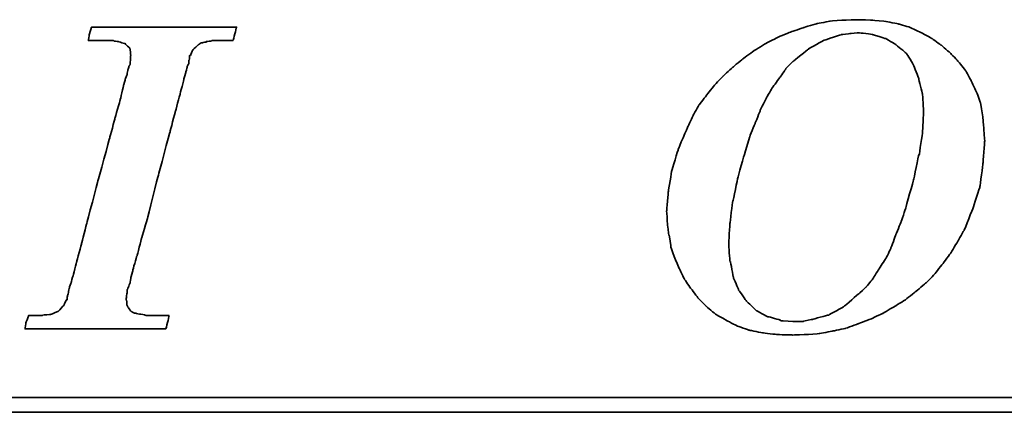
# Model space of a CAD drawing. Header units: millimetres. Extents: x 730 to 1015, y 385 to 481.
# Tile 23 of 47: x 939.669 to 942.03, y 410.6 to 411.541. Entities that reach past the tile are written whole.
import ezdxf

# ---------------------------------------------------------------- set-up
doc = ezdxf.new("R2010")
doc.units = ezdxf.units.MM
doc.header["$LTSCALE"] = 0.15
doc.layers.add('DIM', color=4, linetype='CONTINUOUS')
doc.layers.add('layer 1', color=7, linetype='CONTINUOUS')

# ---------------------------------------------------------------- blocks, each defined once
blk = doc.blocks.new('TBI MOTION logo(完整正式版)')
at = {"layer": 'layer 1', "color": 22, "lineweight": 35}
for points, knots in [([(-11.34375, -6.98375), (-11.34375, -6.98375), (-10.91375, -7.43875), (-10.91375, -7.43875), (-10.91375, -7.43875), (-10.91375, -7.43875), (-10.38625, -7.87125), (-10.38625, -7.87125), (-10.38625, -7.87125), (-10.38625, -7.87125), (-9.81125, -8.20375), (-9.81125, -8.20375), (-9.81125, -8.20375), (-9.81125, -8.20375), (-9.21125, -8.51875), (-9.21125, -8.51875), (-9.21125, -8.51875), (-9.21125, -8.51875), (-8.51625, -8.75875), (-8.51625, -8.75875), (-8.51625, -8.75875), (-8.51625, -8.75875), (-7.77125, -8.90375), (-7.77125, -8.90375), (-7.77125, -8.90375), (-7.77125, -8.90375), (-6.97875, -8.99875), (-6.97875, -8.99875), (-6.97875, -8.99875), (-6.97875, -8.99875), (-6.14125, -9.02375), (-6.14125, -9.02375), (-6.14125, -9.02375), (-6.14125, -9.02375), (-5.37125, -8.99875), (-5.37125, -8.99875), (-5.37125, -8.99875), (-5.37125, -8.99875), (-4.65375, -8.94875), (-4.65375, -8.94875), (-4.65375, -8.94875), (-4.65375, -8.94875), (-3.93375, -8.80625), (-3.93375, -8.80625), (-3.93375, -8.80625), (-3.93375, -8.80625), (-3.21375, -8.66375), (-3.21375, -8.66375), (-3.21375, -8.66375), (-3.21375, -8.66375), (-2.49375, -8.39875), (-2.49375, -8.39875), (-2.49375, -8.39875), (-2.49375, -8.39875), (-1.79875, -8.13375), (-1.79875, -8.13375), (-1.79875, -8.13375), (-1.79875, -8.13375), (-1.17375, -7.84375), (-1.17375, -7.84375), (-1.17375, -7.84375), (-1.17375, -7.84375), (-0.52375, -7.46375), (-0.52375, -7.46375), (-0.52375, -7.46375), (-0.52375, -7.46375), (0.10124, -7.07875), (0.10124, -7.07875), (0.10124, -7.07875), (0.10124, -7.07875), (0.67625, -6.62375), (0.67625, -6.62375), (0.67625, -6.62375), (0.67625, -6.62375), (1.24874, -6.14375), (1.24874, -6.14375), (1.24874, -6.14375), (1.24874, -6.14375), (1.72874, -5.64125), (1.72874, -5.64125), (1.72874, -5.64125), (1.72874, -5.64125), (2.18624, -5.06375), (2.18624, -5.06375), (2.18624, -5.06375), (2.18624, -5.06375), (2.61625, -4.48874), (2.61625, -4.48874), (2.61625, -4.48874), (2.61625, -4.48874), (3.00125, -3.83874), (3.00125, -3.83874), (3.00125, -3.83874), (3.00125, -3.83874), (3.36124, -3.21374), (3.36124, -3.21374), (3.36124, -3.21374), (3.36124, -3.21374), (3.84374, -1.99125), (3.84374, -1.99125), (3.84374, -1.99125), (3.84374, -1.99125), (4.22625, -0.81875), (4.22625, -0.81875), (4.22625, -0.81875), (4.22625, -0.81875), (4.39125, 0.45624), (4.39125, 0.45624), (4.39125, 0.45624), (4.39125, 0.45624), (4.48874, 1.70124), (4.48874, 1.70124), (4.48874, 1.70124), (4.48874, 1.70124), (4.43874, 2.44625), (4.43874, 2.44625), (4.43874, 2.44625), (4.43874, 2.44625), (4.36874, 3.14125), (4.36874, 3.14125), (4.36874, 3.14125), (4.36874, 3.14125), (4.25125, 3.81125), (4.25125, 3.81125), (4.25125, 3.81125), (4.25125, 3.81125), (4.03124, 4.41125), (4.03124, 4.41125), (4.03124, 4.41125), (4.03124, 4.41125), (3.74374, 5.01125), (3.74374, 5.01125), (3.74374, 5.01125), (3.74374, 5.01125), (3.43124, 5.58875), (3.43124, 5.58875), (3.43124, 5.58875), (3.43124, 5.58875), (3.02625, 6.09125), (3.02625, 6.09125), (3.02625, 6.09125), (3.02625, 6.09125), (2.59374, 6.54875), (2.59374, 6.54875), (2.59374, 6.54875), (2.59374, 6.54875), (2.09124, 6.98125), (2.09124, 6.98125), (2.09124, 6.98125), (2.09124, 6.98125), (1.56124, 7.36625), (1.56124, 7.36625), (1.56124, 7.36625), (1.56124, 7.36625), (0.98624, 7.67625), (0.98624, 7.67625), (0.98624, 7.67625), (0.98624, 7.67625), (0.38624, 7.96375), (0.38624, 7.96375), (0.38624, 7.96375), (0.38624, 7.96375), (-0.25875, 8.15625), (-0.25875, 8.15625), (-0.25875, 8.15625), (-0.25875, 8.15625), (-0.98125, 8.30125), (-0.98125, 8.30125), (-0.98125, 8.30125), (-0.98125, 8.30125), (-1.70124, 8.37125), (-1.70124, 8.37125), (-1.70124, 8.37125), (-1.70124, 8.37125), (-2.49375, 8.39624), (-2.49375, 8.39624), (-2.49375, 8.39624), (-2.49375, 8.39624), (-3.28625, 8.37125), (-3.28625, 8.37125), (-3.28625, 8.37125), (-3.28625, 8.37125), (-4.05125, 8.32125), (-4.05125, 8.32125), (-4.05125, 8.32125), (-4.05125, 8.32125), (-4.77375, 8.18125), (-4.77375, 8.18125), (-4.77375, 8.18125), (-4.77375, 8.18125), (-5.51625, 7.96375), (-5.51625, 7.96375), (-5.51625, 7.96375), (-5.51625, 7.96375), (-6.21125, 7.72625), (-6.21125, 7.72625), (-6.21125, 7.72625), (-6.21125, 7.72625), (-6.92875, 7.43625), (-6.92875, 7.43625), (-6.92875, 7.43625), (-6.92875, 7.43625), (-7.57875, 7.10125), (-7.57875, 7.10125), (-7.57875, 7.10125), (-7.57875, 7.10125), (-8.24875, 6.69125), (-8.24875, 6.69125), (-8.24875, 6.69125), (-8.24875, 6.69125), (-8.84875, 6.26125), (-8.84875, 6.26125), (-8.84875, 6.26125), (-8.84875, 6.26125), (-9.42625, 5.78125), (-9.42625, 5.78125), (-9.42625, 5.78125), (-9.42625, 5.78125), (-9.95375, 5.30125), (-9.95375, 5.30125), (-9.95375, 5.30125), (-9.95375, 5.30125), (-10.43375, 4.79624), (-10.43375, 4.79624), (-10.43375, 4.79624), (-10.43375, 4.79624), (-10.88875, 4.22125), (-10.88875, 4.22125), (-10.88875, 4.22125), (-10.88875, 4.22125), (-11.29875, 3.69375), (-11.29875, 3.69375), (-11.29875, 3.69375), (-11.29875, 3.69375), (-11.63375, 3.09125), (-11.63375, 3.09125), (-11.63375, 3.09125), (-11.63375, 3.09125), (-11.91875, 2.49625), (-11.91875, 2.49625), (-11.91875, 2.49625), (-11.91875, 2.49625), (-12.44875, 1.24625), (-12.44875, 1.24625), (-12.44875, 1.24625), (-12.44875, 1.24625), (-12.80875, 0.06874), (-12.80875, 0.06874), (-12.80875, 0.06874), (-12.80875, 0.06874), (-12.99875, -1.07875), (-12.99875, -1.07875), (-12.99875, -1.07875), (-12.99875, -1.07875), (-13.09375, -2.18375), (-13.09375, -2.18375), (-13.09375, -2.18375), (-13.09375, -2.18375), (-13.04875, -2.85375), (-13.04875, -2.85375), (-13.04875, -2.85375), (-13.04875, -2.85375), (-12.97375, -3.50375), (-12.97375, -3.50375), (-12.97375, -3.50375), (-12.97375, -3.50375), (-12.95375, -3.50375), (-12.95375, -3.50375), (-12.95375, -3.50375), (-12.95375, -3.50375), (-12.85375, -4.17375), (-12.85375, -4.17375), (-12.85375, -4.17375), (-12.85375, -4.17375), (-12.63875, -4.77624), (-12.63875, -4.77624), (-12.63875, -4.77624), (-12.63875, -4.77624), (-12.39875, -5.35125), (-12.39875, -5.35125), (-12.39875, -5.35125), (-12.39875, -5.35125), (-12.11375, -5.92875), (-12.11375, -5.92875), (-12.11375, -5.92875), (-12.11375, -5.92875), (-11.75375, -6.45375), (-11.75375, -6.45375), (-11.75375, -6.45375), (-11.75375, -6.45375), (-11.34375, -6.98375), (-11.34375, -6.98375)], [0, 0, 0, 0, 0.01369863, 0.01369863, 0.01369863, 0.01369864, 0.02739726, 0.02739726, 0.02739726, 0.02739727, 0.04109589, 0.04109589, 0.04109589, 0.0410959, 0.05479452, 0.05479452, 0.05479452, 0.05479453, 0.06849315, 0.06849315, 0.06849315, 0.06849316, 0.08219178, 0.08219178, 0.08219178, 0.08219179, 0.09589041, 0.09589041, 0.09589041, 0.09589042, 0.10958904, 0.10958904, 0.10958904, 0.10958905, 0.12328767, 0.12328767, 0.12328767, 0.12328768, 0.1369863, 0.1369863, 0.1369863, 0.13698631, 0.15068493, 0.15068493, 0.15068493, 0.15068494, 0.16438356, 0.16438356, 0.16438356, 0.16438357, 0.17808219, 0.17808219, 0.17808219, 0.1780822, 0.19178082, 0.19178082, 0.19178082, 0.19178083, 0.20547945, 0.20547945, 0.20547945, 0.20547946, 0.21917808, 0.21917808, 0.21917808, 0.21917809, 0.23287671, 0.23287671, 0.23287671, 0.23287672, 0.24657534, 0.24657534, 0.24657534, 0.24657535, 0.26027397, 0.26027397, 0.26027397, 0.26027398, 0.2739726, 0.2739726, 0.2739726, 0.27397261, 0.28767123, 0.28767123, 0.28767123, 0.28767124, 0.30136986, 0.30136986, 0.30136986, 0.30136987, 0.31506849, 0.31506849, 0.31506849, 0.3150685, 0.32876712, 0.32876712, 0.32876712, 0.32876713, 0.34246575, 0.34246575, 0.34246575, 0.34246576, 0.35616438, 0.35616438, 0.35616438, 0.35616439, 0.36986301, 0.36986301, 0.36986301, 0.36986302, 0.38356164, 0.38356164, 0.38356164, 0.38356165, 0.39726027, 0.39726027, 0.39726027, 0.39726028, 0.4109589, 0.4109589, 0.4109589, 0.41095891, 0.42465753, 0.42465753, 0.42465753, 0.42465754, 0.43835616, 0.43835616, 0.43835616, 0.43835617, 0.45205479, 0.45205479, 0.45205479, 0.4520548, 0.46575342, 0.46575342, 0.46575342, 0.46575343, 0.47945205, 0.47945205, 0.47945205, 0.47945206, 0.49315068, 0.49315068, 0.49315068, 0.49315069, 0.50684932, 0.50684932, 0.50684932, 0.50684933, 0.52054795, 0.52054795, 0.52054795, 0.52054796, 0.53424658, 0.53424658, 0.53424658, 0.53424659, 0.54794521, 0.54794521, 0.54794521, 0.54794522, 0.56164384, 0.56164384, 0.56164384, 0.56164385, 0.57534247, 0.57534247, 0.57534247, 0.57534248, 0.5890411, 0.5890411, 0.5890411, 0.58904111, 0.60273973, 0.60273973, 0.60273973, 0.60273974, 0.61643836, 0.61643836, 0.61643836, 0.61643837, 0.63013699, 0.63013699, 0.63013699, 0.630137, 0.64383562, 0.64383562, 0.64383562, 0.64383563, 0.65753425, 0.65753425, 0.65753425, 0.65753426, 0.67123288, 0.67123288, 0.67123288, 0.67123289, 0.68493151, 0.68493151, 0.68493151, 0.68493152, 0.69863014, 0.69863014, 0.69863014, 0.69863015, 0.71232877, 0.71232877, 0.71232877, 0.71232878, 0.7260274, 0.7260274, 0.7260274, 0.72602741, 0.73972603, 0.73972603, 0.73972603, 0.73972604, 0.75342466, 0.75342466, 0.75342466, 0.75342467, 0.76712329, 0.76712329, 0.76712329, 0.7671233, 0.78082192, 0.78082192, 0.78082192, 0.78082193, 0.79452055, 0.79452055, 0.79452055, 0.79452056, 0.80821918, 0.80821918, 0.80821918, 0.80821919, 0.82191781, 0.82191781, 0.82191781, 0.82191782, 0.83561644, 0.83561644, 0.83561644, 0.83561645, 0.84931507, 0.84931507, 0.84931507, 0.84931508, 0.8630137, 0.8630137, 0.8630137, 0.86301371, 0.87671233, 0.87671233, 0.87671233, 0.87671234, 0.89041096, 0.89041096, 0.89041096, 0.89041097, 0.90410959, 0.90410959, 0.90410959, 0.9041096, 0.91780822, 0.91780822, 0.91780822, 0.91780823, 0.93150685, 0.93150685, 0.93150685, 0.93150686, 0.94520548, 0.94520548, 0.94520548, 0.94520549, 0.95890411, 0.95890411, 0.95890411, 0.95890412, 0.97260274, 0.97260274, 0.97260274, 0.97260275, 0.98630137, 0.98630137, 0.98630137, 0.98630138, 1, 1, 1, 1]), ([(-40.59125, -7.94375), (-40.59125, -7.94375), (-40.97375, -7.94375), (-40.97375, -7.94375), (-40.97375, -7.94375), (-40.97375, -7.94375), (-41.38125, -7.94375), (-41.38125, -7.94375), (-41.38125, -7.94375), (-41.38125, -7.94375), (-41.54875, -7.94375), (-41.54875, -7.94375), (-41.54875, -7.94375), (-41.54875, -7.94375), (-41.59875, -7.94375), (-41.59875, -7.94375), (-41.59875, -7.94375), (-41.59875, -7.94375), (-41.88375, -7.94375), (-41.88375, -7.94375), (-41.88375, -7.94375), (-41.88375, -7.94375), (-41.90875, -7.91875), (-41.90875, -7.91875), (-41.90875, -7.91875), (-41.90875, -7.91875), (-42.19875, -7.87125), (-42.19875, -7.87125), (-42.19875, -7.87125), (-42.19875, -7.87125), (-42.43875, -7.82375), (-42.43875, -7.82375), (-42.43875, -7.82375), (-42.43875, -7.82375), (-42.45875, -7.82375), (-42.45875, -7.82375), (-42.45875, -7.82375), (-42.45875, -7.82375), (-42.48625, -7.82375), (-42.48625, -7.82375), (-42.48625, -7.82375), (-42.48625, -7.82375), (-42.67625, -7.72375), (-42.67625, -7.72375), (-42.67625, -7.72375), (-42.67625, -7.72375), (-42.70125, -7.70375), (-42.70125, -7.70375), (-42.70125, -7.70375), (-42.70125, -7.70375), (-42.72375, -7.67875), (-42.72375, -7.67875), (-42.72375, -7.67875), (-42.72375, -7.67875), (-42.86875, -7.48875), (-42.86875, -7.48875), (-42.86875, -7.48875), (-42.86875, -7.48875), (-42.89375, -7.43875), (-42.89375, -7.43875), (-42.89375, -7.43875), (-42.89375, -7.43875), (-42.91875, -7.38875), (-42.91875, -7.38875), (-42.91875, -7.38875), (-42.91875, -7.38875), (-42.93875, -7.12875), (-42.93875, -7.12875), (-42.93875, -7.12875), (-42.93875, -7.12875), (-42.96375, -7.10375), (-42.96375, -7.10375), (-42.96375, -7.10375), (-42.96375, -7.10375), (-42.96375, -7.05375), (-42.96375, -7.05375), (-42.96375, -7.05375), (-42.96375, -7.05375), (-42.96375, -7.00875), (-42.96375, -7.00875), (-42.96375, -7.00875), (-42.96375, -7.00875), (-42.91875, -6.69625), (-42.91875, -6.69625), (-42.91875, -6.69625), (-42.91875, -6.69625), (-42.91875, -6.62375), (-42.91875, -6.62375), (-42.91875, -6.62375), (-42.91875, -6.62375), (-42.91875, -6.59625), (-42.91875, -6.59625), (-42.91875, -6.59625), (-42.91875, -6.59625), (-42.91875, -6.57375), (-42.91875, -6.57375), (-42.91875, -6.57375), (-42.91875, -6.57375), (-42.91875, -6.52875), (-42.91875, -6.52875), (-42.91875, -6.52875), (-42.91875, -6.52875), (-42.89375, -6.50375), (-42.89375, -6.50375), (-42.89375, -6.50375), (-42.89375, -6.50375), (-42.84375, -6.38375), (-42.84375, -6.38375), (-42.84375, -6.38375), (-42.84375, -6.38375), (-42.84375, -6.35875), (-42.84375, -6.35875), (-42.84375, -6.35875), (-42.84375, -6.35875), (-42.74625, -6.14375), (-42.74625, -6.14375), (-42.74625, -6.14375), (-42.74625, -6.14375), (-42.70125, -5.85375), (-42.70125, -5.85375), (-42.70125, -5.85375), (-42.70125, -5.85375), (-42.60375, -5.47125), (-42.60375, -5.47125), (-42.60375, -5.47125), (-42.60375, -5.47125), (-42.60375, -5.44875), (-42.60375, -5.44875), (-42.60375, -5.44875), (-42.60375, -5.44875), (-42.38875, -4.67875), (-42.38875, -4.67875), (-42.38875, -4.67875), (-42.38875, -4.67875), (-42.36375, -4.65375), (-42.36375, -4.65375), (-42.36375, -4.65375), (-42.36375, -4.65375), (-42.12375, -3.69625), (-42.12375, -3.69625), (-42.12375, -3.69625), (-42.12375, -3.69625), (-42.12375, -3.67374), (-42.12375, -3.67374), (-42.12375, -3.67374), (-42.12375, -3.67374), (-41.78875, -2.59374), (-41.78875, -2.59374), (-41.78875, -2.59374), (-41.78875, -2.59374), (-41.18875, -0.19375), (-41.18875, -0.19375), (-41.18875, -0.19375), (-41.18875, -0.19375), (-40.54375, 2.20624), (-40.54375, 2.20624), (-40.54375, 2.20624), (-40.54375, 2.20624), (-40.25375, 3.30875), (-40.25375, 3.30875), (-40.25375, 3.30875), (-40.25375, 3.30875), (-39.98875, 4.27125), (-39.98875, 4.27125), (-39.98875, 4.27125), (-39.98875, 4.27125), (-39.77375, 5.13125), (-39.77375, 5.13125), (-39.77375, 5.13125), (-39.77375, 5.13125), (-39.67875, 5.47125), (-39.67875, 5.47125), (-39.67875, 5.47125), (-39.67875, 5.47125), (-39.60375, 5.75625), (-39.60375, 5.75625), (-39.60375, 5.75625), (-39.60375, 5.75625), (-39.60375, 5.78125), (-39.60375, 5.78125), (-39.60375, 5.78125), (-39.60375, 5.78125), (-39.50875, 5.97125), (-39.50875, 5.97125), (-39.50875, 5.97125), (-39.50875, 5.97125), (-39.50875, 6.13875), (-39.50875, 6.13875), (-39.50875, 6.13875), (-39.50875, 6.13875), (-39.48625, 6.16625), (-39.48625, 6.16625), (-39.48625, 6.16625), (-39.48625, 6.16625), (-39.46125, 6.28625), (-39.46125, 6.28625), (-39.46125, 6.28625), (-39.46125, 6.28625), (-39.46125, 6.42625), (-39.46125, 6.42625), (-39.46125, 6.42625), (-39.46125, 6.42625), (-39.41375, 6.42625), (-39.41375, 6.42625), (-39.41375, 6.42625), (-39.41375, 6.42625), (-39.29375, 6.69125), (-39.29375, 6.69125), (-39.29375, 6.69125), (-39.29375, 6.69125), (-39.26875, 6.74125), (-39.26875, 6.74125), (-39.26875, 6.74125), (-39.26875, 6.74125), (-39.24375, 6.76625), (-39.24375, 6.76625), (-39.24375, 6.76625), (-39.24375, 6.76625), (-38.98375, 7.00624), (-38.98375, 7.00624), (-38.98375, 7.00624), (-38.98375, 7.00624), (-38.95625, 7.02624), (-38.95625, 7.02624), (-38.95625, 7.02624), (-38.95625, 7.02624), (-38.78875, 7.12624), (-38.78875, 7.12624), (-38.78875, 7.12624), (-38.78875, 7.12624), (-38.76375, 7.12624), (-38.76375, 7.12624), (-38.76375, 7.12624), (-38.76375, 7.12624), (-38.74375, 7.12624), (-38.74375, 7.12624), (-38.74375, 7.12624), (-38.74375, 7.12624), (-38.52875, 7.17125), (-38.52875, 7.17125), (-38.52875, 7.17125), (-38.52875, 7.17125), (-38.52875, 7.19624), (-38.52875, 7.19624), (-38.52875, 7.19624), (-38.52875, 7.19624), (-38.50375, 7.19624), (-38.50375, 7.19624), (-38.50375, 7.19624), (-38.50375, 7.19624), (-38.26125, 7.21875), (-38.26125, 7.21875), (-38.26125, 7.21875), (-38.26125, 7.21875), (-38.23875, 7.24624), (-38.23875, 7.24624), (-38.23875, 7.24624), (-38.23875, 7.24624), (-38.21625, 7.24624), (-38.21625, 7.24624), (-38.21625, 7.24624), (-38.21625, 7.24624), (-38.18875, 7.24624), (-38.18875, 7.24624), (-38.18875, 7.24624), (-38.18875, 7.24624), (-37.90375, 7.24624), (-37.90375, 7.24624), (-37.90375, 7.24624), (-37.90375, 7.24624), (-37.85375, 7.24624), (-37.85375, 7.24624), (-37.85375, 7.24624), (-37.85375, 7.24624), (-37.75875, 7.24624), (-37.75875, 7.24624), (-37.75875, 7.24624), (-37.75875, 7.24624), (-37.42375, 7.24624), (-37.42375, 7.24624), (-37.42375, 7.24624), (-37.42375, 7.24624), (-37.08875, 7.24624), (-37.08875, 7.24624), (-37.08875, 7.24624), (-37.08875, 7.24624), (-37.06375, 7.24624), (-37.06375, 7.24624), (-37.06375, 7.24624), (-37.06375, 7.24624), (-37.06375, 7.26624), (-37.06375, 7.26624), (-37.06375, 7.26624), (-37.06375, 7.26624), (-37.03875, 7.29125), (-37.03875, 7.29125), (-37.03875, 7.29125), (-37.03875, 7.29125), (-37.03875, 7.31625), (-37.03875, 7.31625), (-37.03875, 7.31625), (-37.03875, 7.31625), (-36.94125, 7.67625), (-36.94125, 7.67625), (-36.94125, 7.67625), (-36.94125, 7.67625), (-36.86875, 7.98625), (-36.86875, 7.98625), (-36.86875, 7.98625), (-36.86875, 7.98625), (-36.98875, 7.98625), (-36.98875, 7.98625), (-36.98875, 7.98625), (-36.98875, 7.98625), (-37.42375, 7.98625), (-37.42375, 7.98625), (-37.42375, 7.98625), (-37.42375, 7.98625), (-37.94875, 7.98625), (-37.94875, 7.98625), (-37.94875, 7.98625), (-37.94875, 7.98625), (-38.57375, 7.98625), (-38.57375, 7.98625), (-38.57375, 7.98625), (-38.57375, 7.98625), (-39.29375, 7.98625), (-39.29375, 7.98625), (-39.29375, 7.98625), (-39.29375, 7.98625), (-40.82875, 7.98625), (-40.82875, 7.98625), (-40.82875, 7.98625), (-40.82875, 7.98625), (-42.36375, 7.98625), (-42.36375, 7.98625), (-42.36375, 7.98625), (-42.36375, 7.98625), (-43.08375, 7.98625), (-43.08375, 7.98625), (-43.08375, 7.98625), (-43.08375, 7.98625), (-43.70875, 7.98625), (-43.70875, 7.98625), (-43.70875, 7.98625), (-43.70875, 7.98625), (-44.23375, 7.98625), (-44.23375, 7.98625), (-44.23375, 7.98625), (-44.23375, 7.98625), (-44.66875, 7.98625), (-44.66875, 7.98625), (-44.66875, 7.98625), (-44.66875, 7.98625), (-44.88375, 7.98625), (-44.88375, 7.98625), (-44.88375, 7.98625), (-44.88375, 7.98625), (-44.90875, 7.94125), (-44.90875, 7.94125), (-44.90875, 7.94125), (-44.90875, 7.94125), (-44.90875, 7.91625), (-44.90875, 7.91625), (-44.90875, 7.91625), (-44.90875, 7.91625), (-45.00375, 7.55625), (-45.00375, 7.55625), (-45.00375, 7.55625), (-45.00375, 7.55625), (-45.05375, 7.24624), (-45.05375, 7.24624), (-45.05375, 7.24624), (-45.05375, 7.24624), (-44.61875, 7.24624), (-44.61875, 7.24624), (-44.61875, 7.24624), (-44.61875, 7.24624), (-44.11375, 7.24624), (-44.11375, 7.24624), (-44.11375, 7.24624), (-44.11375, 7.24624), (-43.99375, 7.24624), (-43.99375, 7.24624), (-43.99375, 7.24624), (-43.99375, 7.24624), (-43.94625, 7.24624), (-43.94625, 7.24624), (-43.94625, 7.24624), (-43.94625, 7.24624), (-43.92374, 7.24624), (-43.92374, 7.24624), (-43.92374, 7.24624), (-43.92374, 7.24624), (-43.65875, 7.24624), (-43.65875, 7.24624), (-43.65875, 7.24624), (-43.65875, 7.24624), (-43.63875, 7.21875), (-43.63875, 7.21875), (-43.63875, 7.21875), (-43.63875, 7.21875), (-43.46875, 7.19624), (-43.46875, 7.19624), (-43.46875, 7.19624), (-43.46875, 7.19624), (-43.39875, 7.19624), (-43.39875, 7.19624), (-43.39875, 7.19624), (-43.39875, 7.19624), (-43.37125, 7.17125), (-43.37125, 7.17125), (-43.37125, 7.17125), (-43.37125, 7.17125), (-43.34875, 7.17125), (-43.34875, 7.17125), (-43.34875, 7.17125), (-43.34875, 7.17125), (-43.20375, 7.12624), (-43.20375, 7.12624), (-43.20375, 7.12624), (-43.20375, 7.12624), (-43.05875, 7.07624), (-43.05875, 7.07624), (-43.05875, 7.07624), (-43.05875, 7.07624), (-43.01375, 7.07624), (-43.01375, 7.07624), (-43.01375, 7.07624), (-43.01375, 7.07624), (-42.98875, 7.02624), (-42.98875, 7.02624), (-42.98875, 7.02624), (-42.98875, 7.02624), (-42.79875, 6.86125), (-42.79875, 6.86125), (-42.79875, 6.86125), (-42.79875, 6.86125), (-42.77375, 6.81125), (-42.77375, 6.81125), (-42.77375, 6.81125), (-42.77375, 6.81125), (-42.74625, 6.76625), (-42.74625, 6.76625), (-42.74625, 6.76625), (-42.74625, 6.76625), (-42.72375, 6.47625), (-42.72375, 6.47625), (-42.72375, 6.47625), (-42.72375, 6.47625), (-42.70125, 6.45124), (-42.70125, 6.45124), (-42.70125, 6.45124), (-42.70125, 6.45124), (-42.70125, 6.42625), (-42.70125, 6.42625), (-42.70125, 6.42625), (-42.70125, 6.42625), (-42.72375, 6.40625), (-42.72375, 6.40625), (-42.72375, 6.40625), (-42.72375, 6.40625), (-42.74625, 5.97125), (-42.74625, 5.97125), (-42.74625, 5.97125), (-42.74625, 5.97125), (-42.74625, 5.94625), (-42.74625, 5.94625), (-42.74625, 5.94625), (-42.74625, 5.94625), (-42.74625, 5.92625), (-42.74625, 5.92625), (-42.74625, 5.92625), (-42.74625, 5.92625), (-42.77375, 5.87625), (-42.77375, 5.87625), (-42.77375, 5.87625), (-42.77375, 5.87625), (-42.81875, 5.80625), (-42.81875, 5.80625), (-42.81875, 5.80625), (-42.81875, 5.80625), (-42.86875, 5.63625), (-42.86875, 5.63625), (-42.86875, 5.63625), (-42.86875, 5.63625), (-42.91875, 5.39625), (-42.91875, 5.39625), (-42.91875, 5.39625), (-42.91875, 5.39625), (-42.91875, 5.37124), (-42.91875, 5.37124), (-42.91875, 5.37124), (-42.91875, 5.37124), (-43.01375, 5.10874), (-43.01375, 5.10874), (-43.01375, 5.10874), (-43.01375, 5.10874), (-43.10875, 4.77124), (-43.10875, 4.77124), (-43.10875, 4.77124), (-43.10875, 4.77124), (-43.29875, 3.95625), (-43.29875, 3.95625), (-43.29875, 3.95625), (-43.29875, 3.95625), (-43.58875, 2.95125), (-43.58875, 2.95125), (-43.58875, 2.95125), (-43.58875, 2.95125), (-43.87375, 1.87125), (-43.87375, 1.87125), (-43.87375, 1.87125), (-43.87375, 1.87125), (-44.52625, -0.50374), (-44.52625, -0.50374), (-44.52625, -0.50374), (-44.52625, -0.50374), (-45.14875, -2.85375), (-45.14875, -2.85375), (-45.14875, -2.85375), (-45.14875, -2.85375), (-45.43375, -3.95875), (-45.43375, -3.95875), (-45.43375, -3.95875), (-45.43375, -3.95875), (-45.69875, -4.96875), (-45.69875, -4.96875), (-45.69875, -4.96875), (-45.69875, -4.96875), (-45.91375, -5.78375), (-45.91375, -5.78375), (-45.91375, -5.78375), (-45.91375, -5.78375), (-46.01375, -6.11875), (-46.01375, -6.11875), (-46.01375, -6.11875), (-46.01375, -6.11875), (-46.01375, -6.14375), (-46.01375, -6.14375), (-46.01375, -6.14375), (-46.01375, -6.14375), (-46.10875, -6.40875), (-46.10875, -6.40875), (-46.10875, -6.40875), (-46.10875, -6.40875), (-46.15375, -6.64875), (-46.15375, -6.64875), (-46.15375, -6.64875), (-46.15375, -6.64875), (-46.20375, -6.83875), (-46.20375, -6.83875), (-46.20375, -6.83875), (-46.20375, -6.83875), (-46.22875, -6.93375), (-46.22875, -6.93375), (-46.22875, -6.93375), (-46.22875, -6.93375), (-46.22875, -7.07875), (-46.22875, -7.07875), (-46.22875, -7.07875), (-46.22875, -7.07875), (-46.27375, -7.07875), (-46.27375, -7.07875), (-46.27375, -7.07875), (-46.27375, -7.07875), (-46.39375, -7.34375), (-46.39375, -7.34375), (-46.39375, -7.34375), (-46.39375, -7.34375), (-46.39375, -7.36875), (-46.39375, -7.36875), (-46.39375, -7.36875), (-46.39375, -7.36875), (-46.42125, -7.38875), (-46.42125, -7.38875), (-46.42125, -7.38875), (-46.42125, -7.38875), (-46.68375, -7.67875), (-46.68375, -7.67875), (-46.68375, -7.67875), (-46.68375, -7.67875), (-46.70875, -7.70375), (-46.70875, -7.70375), (-46.70875, -7.70375), (-46.70875, -7.70375), (-46.75375, -7.72375), (-46.75375, -7.72375), (-46.75375, -7.72375), (-46.75375, -7.72375), (-47.08875, -7.87125), (-47.08875, -7.87125), (-47.08875, -7.87125), (-47.08875, -7.87125), (-47.11625, -7.87125), (-47.11625, -7.87125), (-47.11625, -7.87125), (-47.11625, -7.87125), (-47.13875, -7.89375), (-47.13875, -7.89375), (-47.13875, -7.89375), (-47.13875, -7.89375), (-47.56875, -7.91875), (-47.56875, -7.91875), (-47.56875, -7.91875), (-47.56875, -7.91875), (-47.59625, -7.94375), (-47.59625, -7.94375), (-47.59625, -7.94375), (-47.59625, -7.94375), (-47.64375, -7.94375), (-47.64375, -7.94375), (-47.64375, -7.94375), (-47.64375, -7.94375), (-47.73625, -7.94375), (-47.73625, -7.94375), (-47.73625, -7.94375), (-47.73625, -7.94375), (-48.07375, -7.94375), (-48.07375, -7.94375), (-48.07375, -7.94375), (-48.07375, -7.94375), (-48.36125, -7.94375), (-48.36125, -7.94375), (-48.36125, -7.94375), (-48.36125, -7.94375), (-48.36125, -7.96625), (-48.36125, -7.96625), (-48.36125, -7.96625), (-48.36125, -7.96625), (-48.36125, -7.99125), (-48.36125, -7.99125), (-48.36125, -7.99125), (-48.36125, -7.99125), (-48.38875, -8.01375), (-48.38875, -8.01375), (-48.38875, -8.01375), (-48.38875, -8.01375), (-48.50875, -8.34875), (-48.50875, -8.34875), (-48.50875, -8.34875), (-48.50875, -8.34875), (-48.55375, -8.68625), (-48.55375, -8.68625), (-48.55375, -8.68625), (-48.55375, -8.68625), (-48.45875, -8.68625), (-48.45875, -8.68625), (-48.45875, -8.68625), (-48.45875, -8.68625), (-48.07375, -8.68625), (-48.07375, -8.68625), (-48.07375, -8.68625), (-48.07375, -8.68625), (-47.52375, -8.68625), (-47.52375, -8.68625), (-47.52375, -8.68625), (-47.52375, -8.68625), (-46.92375, -8.68625), (-46.92375, -8.68625), (-46.92375, -8.68625), (-46.92375, -8.68625), (-46.25375, -8.68625), (-46.25375, -8.68625), (-46.25375, -8.68625), (-46.25375, -8.68625), (-46.20375, -8.68625), (-46.20375, -8.68625), (-46.20375, -8.68625), (-46.20375, -8.68625), (-44.71375, -8.68625), (-44.71375, -8.68625), (-44.71375, -8.68625), (-44.71375, -8.68625), (-43.22875, -8.68625), (-43.22875, -8.68625), (-43.22875, -8.68625), (-43.22875, -8.68625), (-42.55875, -8.68625), (-42.55875, -8.68625), (-42.55875, -8.68625), (-42.55875, -8.68625), (-42.50875, -8.68625), (-42.50875, -8.68625), (-42.50875, -8.68625), (-42.50875, -8.68625), (-41.93375, -8.68625), (-41.93375, -8.68625), (-41.93375, -8.68625), (-41.93375, -8.68625), (-41.38125, -8.68625), (-41.38125, -8.68625), (-41.38125, -8.68625), (-41.38125, -8.68625), (-40.97375, -8.68625), (-40.97375, -8.68625), (-40.97375, -8.68625), (-40.97375, -8.68625), (-40.78125, -8.68625), (-40.78125, -8.68625), (-40.78125, -8.68625), (-40.78125, -8.68625), (-40.78125, -8.63875), (-40.78125, -8.63875), (-40.78125, -8.63875), (-40.78125, -8.63875), (-40.75875, -8.63875), (-40.75875, -8.63875), (-40.75875, -8.63875), (-40.75875, -8.63875), (-40.66375, -8.27875), (-40.66375, -8.27875), (-40.66375, -8.27875), (-40.66375, -8.27875), (-40.59125, -7.94375), (-40.59125, -7.94375)], [0, 0, 0, 0, 0.00558659, 0.00558659, 0.00558659, 0.0055866, 0.01117318, 0.01117318, 0.01117318, 0.01117319, 0.01675978, 0.01675978, 0.01675978, 0.01675979, 0.02234637, 0.02234637, 0.02234637, 0.02234638, 0.02793296, 0.02793296, 0.02793296, 0.02793297, 0.03351955, 0.03351955, 0.03351955, 0.03351956, 0.03910615, 0.03910615, 0.03910615, 0.03910616, 0.04469274, 0.04469274, 0.04469274, 0.04469275, 0.05027933, 0.05027933, 0.05027933, 0.05027934, 0.05586592, 0.05586592, 0.05586592, 0.05586593, 0.06145251, 0.06145251, 0.06145251, 0.06145252, 0.06703911, 0.06703911, 0.06703911, 0.06703912, 0.0726257, 0.0726257, 0.0726257, 0.07262571, 0.07821229, 0.07821229, 0.07821229, 0.0782123, 0.08379888, 0.08379888, 0.08379888, 0.08379889, 0.08938547, 0.08938547, 0.08938547, 0.08938548, 0.09497207, 0.09497207, 0.09497207, 0.09497208, 0.10055866, 0.10055866, 0.10055866, 0.10055867, 0.10614525, 0.10614525, 0.10614525, 0.10614526, 0.11173184, 0.11173184, 0.11173184, 0.11173185, 0.11731844, 0.11731844, 0.11731844, 0.11731845, 0.12290503, 0.12290503, 0.12290503, 0.12290504, 0.12849162, 0.12849162, 0.12849162, 0.12849163, 0.13407821, 0.13407821, 0.13407821, 0.13407822, 0.1396648, 0.1396648, 0.1396648, 0.13966481, 0.1452514, 0.1452514, 0.1452514, 0.14525141, 0.15083799, 0.15083799, 0.15083799, 0.150838, 0.15642458, 0.15642458, 0.15642458, 0.15642459, 0.16201117, 0.16201117, 0.16201117, 0.16201118, 0.16759777, 0.16759777, 0.16759777, 0.16759778, 0.17318436, 0.17318436, 0.17318436, 0.17318437, 0.17877095, 0.17877095, 0.17877095, 0.17877096, 0.18435754, 0.18435754, 0.18435754, 0.18435755, 0.18994413, 0.18994413, 0.18994413, 0.18994414, 0.19553073, 0.19553073, 0.19553073, 0.19553074, 0.20111732, 0.20111732, 0.20111732, 0.20111733, 0.20670391, 0.20670391, 0.20670391, 0.20670392, 0.2122905, 0.2122905, 0.2122905, 0.21229051, 0.21787709, 0.21787709, 0.21787709, 0.2178771, 0.22346369, 0.22346369, 0.22346369, 0.2234637, 0.22905028, 0.22905028, 0.22905028, 0.22905029, 0.23463687, 0.23463687, 0.23463687, 0.23463688, 0.24022346, 0.24022346, 0.24022346, 0.24022347, 0.24581006, 0.24581006, 0.24581006, 0.24581007, 0.25139665, 0.25139665, 0.25139665, 0.25139666, 0.25698324, 0.25698324, 0.25698324, 0.25698325, 0.26256983, 0.26256983, 0.26256983, 0.26256984, 0.26815642, 0.26815642, 0.26815642, 0.26815643, 0.27374302, 0.27374302, 0.27374302, 0.27374303, 0.27932961, 0.27932961, 0.27932961, 0.27932962, 0.2849162, 0.2849162, 0.2849162, 0.28491621, 0.29050279, 0.29050279, 0.29050279, 0.2905028, 0.29608939, 0.29608939, 0.29608939, 0.2960894, 0.30167598, 0.30167598, 0.30167598, 0.30167599, 0.30726257, 0.30726257, 0.30726257, 0.30726258, 0.31284916, 0.31284916, 0.31284916, 0.31284917, 0.31843575, 0.31843575, 0.31843575, 0.31843576, 0.32402235, 0.32402235, 0.32402235, 0.32402236, 0.32960894, 0.32960894, 0.32960894, 0.32960895, 0.33519553, 0.33519553, 0.33519553, 0.33519554, 0.34078212, 0.34078212, 0.34078212, 0.34078213, 0.34636872, 0.34636872, 0.34636872, 0.34636873, 0.35195531, 0.35195531, 0.35195531, 0.35195532, 0.3575419, 0.3575419, 0.3575419, 0.35754191, 0.36312849, 0.36312849, 0.36312849, 0.3631285, 0.36871508, 0.36871508, 0.36871508, 0.36871509, 0.37430168, 0.37430168, 0.37430168, 0.37430169, 0.37988827, 0.37988827, 0.37988827, 0.37988828, 0.38547486, 0.38547486, 0.38547486, 0.38547487, 0.39106145, 0.39106145, 0.39106145, 0.39106146, 0.39664804, 0.39664804, 0.39664804, 0.39664805, 0.40223464, 0.40223464, 0.40223464, 0.40223465, 0.40782123, 0.40782123, 0.40782123, 0.40782124, 0.41340782, 0.41340782, 0.41340782, 0.41340783, 0.41899441, 0.41899441, 0.41899441, 0.41899442, 0.42458101, 0.42458101, 0.42458101, 0.42458102, 0.4301676, 0.4301676, 0.4301676, 0.43016761, 0.43575419, 0.43575419, 0.43575419, 0.4357542, 0.44134078, 0.44134078, 0.44134078, 0.44134079, 0.44692737, 0.44692737, 0.44692737, 0.44692738, 0.45251397, 0.45251397, 0.45251397, 0.45251398, 0.45810056, 0.45810056, 0.45810056, 0.45810057, 0.46368715, 0.46368715, 0.46368715, 0.46368716, 0.46927374, 0.46927374, 0.46927374, 0.46927375, 0.47486034, 0.47486034, 0.47486034, 0.47486035, 0.48044693, 0.48044693, 0.48044693, 0.48044694, 0.48603352, 0.48603352, 0.48603352, 0.48603353, 0.49162011, 0.49162011, 0.49162011, 0.49162012, 0.4972067, 0.4972067, 0.4972067, 0.49720671, 0.5027933, 0.5027933, 0.5027933, 0.50279331, 0.50837989, 0.50837989, 0.50837989, 0.5083799, 0.51396648, 0.51396648, 0.51396648, 0.51396649, 0.51955307, 0.51955307, 0.51955307, 0.51955308, 0.52513966, 0.52513966, 0.52513966, 0.52513967, 0.53072626, 0.53072626, 0.53072626, 0.53072627, 0.53631285, 0.53631285, 0.53631285, 0.53631286, 0.54189944, 0.54189944, 0.54189944, 0.54189945, 0.54748603, 0.54748603, 0.54748603, 0.54748604, 0.55307263, 0.55307263, 0.55307263, 0.55307264, 0.55865922, 0.55865922, 0.55865922, 0.55865923, 0.56424581, 0.56424581, 0.56424581, 0.56424582, 0.5698324, 0.5698324, 0.5698324, 0.56983241, 0.57541899, 0.57541899, 0.57541899, 0.575419, 0.58100559, 0.58100559, 0.58100559, 0.5810056, 0.58659218, 0.58659218, 0.58659218, 0.58659219, 0.59217877, 0.59217877, 0.59217877, 0.59217878, 0.59776536, 0.59776536, 0.59776536, 0.59776537, 0.60335196, 0.60335196, 0.60335196, 0.60335197, 0.60893855, 0.60893855, 0.60893855, 0.60893856, 0.61452514, 0.61452514, 0.61452514, 0.61452515, 0.62011173, 0.62011173, 0.62011173, 0.62011174, 0.62569832, 0.62569832, 0.62569832, 0.62569833, 0.63128492, 0.63128492, 0.63128492, 0.63128493, 0.63687151, 0.63687151, 0.63687151, 0.63687152, 0.6424581, 0.6424581, 0.6424581, 0.64245811, 0.64804469, 0.64804469, 0.64804469, 0.6480447, 0.65363128, 0.65363128, 0.65363128, 0.65363129, 0.65921788, 0.65921788, 0.65921788, 0.65921789, 0.66480447, 0.66480447, 0.66480447, 0.66480448, 0.67039106, 0.67039106, 0.67039106, 0.67039107, 0.67597765, 0.67597765, 0.67597765, 0.67597766, 0.68156425, 0.68156425, 0.68156425, 0.68156426, 0.68715084, 0.68715084, 0.68715084, 0.68715085, 0.69273743, 0.69273743, 0.69273743, 0.69273744, 0.69832402, 0.69832402, 0.69832402, 0.69832403, 0.70391061, 0.70391061, 0.70391061, 0.70391062, 0.70949721, 0.70949721, 0.70949721, 0.70949722, 0.7150838, 0.7150838, 0.7150838, 0.71508381, 0.72067039, 0.72067039, 0.72067039, 0.7206704, 0.72625698, 0.72625698, 0.72625698, 0.72625699, 0.73184358, 0.73184358, 0.73184358, 0.73184359, 0.73743017, 0.73743017, 0.73743017, 0.73743018, 0.74301676, 0.74301676, 0.74301676, 0.74301677, 0.74860335, 0.74860335, 0.74860335, 0.74860336, 0.75418994, 0.75418994, 0.75418994, 0.75418995, 0.75977654, 0.75977654, 0.75977654, 0.75977655, 0.76536313, 0.76536313, 0.76536313, 0.76536314, 0.77094972, 0.77094972, 0.77094972, 0.77094973, 0.77653631, 0.77653631, 0.77653631, 0.77653632, 0.78212291, 0.78212291, 0.78212291, 0.78212292, 0.7877095, 0.7877095, 0.7877095, 0.78770951, 0.79329609, 0.79329609, 0.79329609, 0.7932961, 0.79888268, 0.79888268, 0.79888268, 0.79888269, 0.80446927, 0.80446927, 0.80446927, 0.80446928, 0.81005587, 0.81005587, 0.81005587, 0.81005588, 0.81564246, 0.81564246, 0.81564246, 0.81564247, 0.82122905, 0.82122905, 0.82122905, 0.82122906, 0.82681564, 0.82681564, 0.82681564, 0.82681565, 0.83240223, 0.83240223, 0.83240223, 0.83240224, 0.83798883, 0.83798883, 0.83798883, 0.83798884, 0.84357542, 0.84357542, 0.84357542, 0.84357543, 0.84916201, 0.84916201, 0.84916201, 0.84916202, 0.8547486, 0.8547486, 0.8547486, 0.85474861, 0.8603352, 0.8603352, 0.8603352, 0.86033521, 0.86592179, 0.86592179, 0.86592179, 0.8659218, 0.87150838, 0.87150838, 0.87150838, 0.87150839, 0.87709497, 0.87709497, 0.87709497, 0.87709498, 0.88268156, 0.88268156, 0.88268156, 0.88268157, 0.88826816, 0.88826816, 0.88826816, 0.88826817, 0.89385475, 0.89385475, 0.89385475, 0.89385476, 0.89944134, 0.89944134, 0.89944134, 0.89944135, 0.90502793, 0.90502793, 0.90502793, 0.90502794, 0.91061453, 0.91061453, 0.91061453, 0.91061454, 0.91620112, 0.91620112, 0.91620112, 0.91620113, 0.92178771, 0.92178771, 0.92178771, 0.92178772, 0.9273743, 0.9273743, 0.9273743, 0.92737431, 0.93296089, 0.93296089, 0.93296089, 0.9329609, 0.93854749, 0.93854749, 0.93854749, 0.9385475, 0.94413408, 0.94413408, 0.94413408, 0.94413409, 0.94972067, 0.94972067, 0.94972067, 0.94972068, 0.95530726, 0.95530726, 0.95530726, 0.95530727, 0.96089385, 0.96089385, 0.96089385, 0.96089386, 0.96648045, 0.96648045, 0.96648045, 0.96648046, 0.97206704, 0.97206704, 0.97206704, 0.97206705, 0.97765363, 0.97765363, 0.97765363, 0.97765364, 0.98324022, 0.98324022, 0.98324022, 0.98324023, 0.98882682, 0.98882682, 0.98882682, 0.98882683, 0.99441341, 0.99441341, 0.99441341, 0.99441342, 1, 1, 1, 1]), ([(-8.77875, 1.03124), (-8.77875, 1.03124), (-8.51625, 1.89625), (-8.51625, 1.89625), (-8.51625, 1.89625), (-8.51625, 1.89625), (-8.20375, 2.66375), (-8.20375, 2.66375), (-8.20375, 2.66375), (-8.20375, 2.66375), (-7.91625, 3.38125), (-7.91625, 3.38125), (-7.91625, 3.38125), (-7.91625, 3.38125), (-7.91625, 3.40624), (-7.91625, 3.40624), (-7.91625, 3.40624), (-7.91625, 3.40624), (-7.57875, 4.07624), (-7.57875, 4.07624), (-7.57875, 4.07624), (-7.57875, 4.07624), (-7.24375, 4.65125), (-7.24375, 4.65125), (-7.24375, 4.65125), (-7.24375, 4.65125), (-7.21875, 4.65125), (-7.21875, 4.65125), (-7.21875, 4.65125), (-7.21875, 4.65125), (-7.21875, 4.67624), (-7.21875, 4.67624), (-7.21875, 4.67624), (-7.21875, 4.67624), (-6.83625, 5.20375), (-6.83625, 5.20375), (-6.83625, 5.20375), (-6.83625, 5.20375), (-6.49875, 5.68625), (-6.49875, 5.68625), (-6.49875, 5.68625), (-6.49875, 5.68625), (-6.49875, 5.70625), (-6.49875, 5.70625), (-6.49875, 5.70625), (-6.49875, 5.70625), (-6.11625, 6.09125), (-6.11625, 6.09125), (-6.11625, 6.09125), (-6.11625, 6.09125), (-6.09125, 6.09125), (-6.09125, 6.09125), (-6.09125, 6.09125), (-6.09125, 6.09125), (-5.27375, 6.76625), (-5.27375, 6.76625), (-5.27375, 6.76625), (-5.27375, 6.76625), (-5.24875, 6.76625), (-5.24875, 6.76625), (-5.24875, 6.76625), (-5.24875, 6.76625), (-5.24875, 6.78625), (-5.24875, 6.78625), (-5.24875, 6.78625), (-5.24875, 6.78625), (-4.38875, 7.26624), (-4.38875, 7.26624), (-4.38875, 7.26624), (-4.38875, 7.26624), (-4.36125, 7.26624), (-4.36125, 7.26624), (-4.36125, 7.26624), (-4.36125, 7.26624), (-3.93375, 7.41125), (-3.93375, 7.41125), (-3.93375, 7.41125), (-3.93375, 7.41125), (-3.47375, 7.55625), (-3.47375, 7.55625), (-3.47375, 7.55625), (-3.47375, 7.55625), (-3.45375, 7.55625), (-3.45375, 7.55625), (-3.45375, 7.55625), (-3.45375, 7.55625), (-3.42875, 7.58124), (-3.42875, 7.58124), (-3.42875, 7.58124), (-3.42875, 7.58124), (-2.97375, 7.62625), (-2.97375, 7.62625), (-2.97375, 7.62625), (-2.97375, 7.62625), (-2.49375, 7.67625), (-2.49375, 7.67625), (-2.49375, 7.67625), (-2.49375, 7.67625), (-2.46875, 7.67625), (-2.46875, 7.67625), (-2.46875, 7.67625), (-2.46875, 7.67625), (-1.70124, 7.58124), (-1.70124, 7.58124), (-1.70124, 7.58124), (-1.70124, 7.58124), (-1.67875, 7.55625), (-1.67875, 7.55625), (-1.67875, 7.55625), (-1.67875, 7.55625), (-1.65375, 7.55625), (-1.65375, 7.55625), (-1.65375, 7.55625), (-1.65375, 7.55625), (-1.03125, 7.36625), (-1.03125, 7.36625), (-1.03125, 7.36625), (-1.03125, 7.36625), (-1.00625, 7.36625), (-1.00625, 7.36625), (-1.00625, 7.36625), (-1.00625, 7.36625), (-0.43124, 7.02624), (-0.43124, 7.02624), (-0.43124, 7.02624), (-0.43124, 7.02624), (-0.40625, 7.00624), (-0.40625, 7.00624), (-0.40625, 7.00624), (-0.40625, 7.00624), (0.12124, 6.57124), (0.12124, 6.57124), (0.12124, 6.57124), (0.12124, 6.57124), (0.14624, 6.54875), (0.14624, 6.54875), (0.14624, 6.54875), (0.14624, 6.54875), (0.17124, 6.52375), (0.17124, 6.52375), (0.17124, 6.52375), (0.17124, 6.52375), (0.55625, 5.89875), (0.55625, 5.89875), (0.55625, 5.89875), (0.55625, 5.89875), (0.55625, 5.87625), (0.55625, 5.87625), (0.55625, 5.87625), (0.55625, 5.87625), (0.84124, 5.15625), (0.84124, 5.15625), (0.84124, 5.15625), (0.84124, 5.15625), (0.84124, 5.13125), (0.84124, 5.13125), (0.84124, 5.13125), (0.84124, 5.13125), (1.03624, 4.31875), (1.03624, 4.31875), (1.03624, 4.31875), (1.03624, 4.31875), (1.05624, 4.31875), (1.05624, 4.31875), (1.05624, 4.31875), (1.05624, 4.31875), (1.05624, 4.29125), (1.05624, 4.29125), (1.05624, 4.29125), (1.05624, 4.29125), (1.10625, 3.33125), (1.10625, 3.33125), (1.10625, 3.33125), (1.10625, 3.33125), (1.10625, 3.30875), (1.10625, 3.30875), (1.10625, 3.30875), (1.10625, 3.30875), (1.05624, 2.20624), (1.05624, 2.20624), (1.05624, 2.20624), (1.05624, 2.20624), (1.05624, 2.18124), (1.05624, 2.18124), (1.05624, 2.18124), (1.05624, 2.18124), (0.86624, 0.93624), (0.86624, 0.93624), (0.86624, 0.93624), (0.86624, 0.93624), (0.84124, 0.93624), (0.84124, 0.93624), (0.84124, 0.93624), (0.84124, 0.93624), (0.55625, -0.45874), (0.55625, -0.45874), (0.55625, -0.45874), (0.55625, -0.45874), (0.12124, -1.99125), (0.12124, -1.99125), (0.12124, -1.99125), (0.12124, -1.99125), (0.12124, -2.01874), (0.12124, -2.01874), (0.12124, -2.01874), (0.12124, -2.01874), (-0.13874, -2.78375), (-0.13874, -2.78375), (-0.13874, -2.78375), (-0.13874, -2.78375), (-0.43124, -3.50375), (-0.43124, -3.50375), (-0.43124, -3.50375), (-0.43124, -3.50375), (-0.69375, -4.19875), (-0.69375, -4.19875), (-0.69375, -4.19875), (-0.69375, -4.19875), (-0.69375, -4.22375), (-0.69375, -4.22375), (-0.69375, -4.22375), (-0.69375, -4.22375), (-0.98125, -4.82374), (-0.98125, -4.82374), (-0.98125, -4.82374), (-0.98125, -4.82374), (-1.00625, -4.82374), (-1.00625, -4.82374), (-1.00625, -4.82374), (-1.00625, -4.82374), (-1.33875, -5.35125), (-1.33875, -5.35125), (-1.33875, -5.35125), (-1.33875, -5.35125), (-1.67875, -5.87875), (-1.67875, -5.87875), (-1.67875, -5.87875), (-1.67875, -5.87875), (-1.67875, -5.90375), (-1.67875, -5.90375), (-1.67875, -5.90375), (-1.67875, -5.90375), (-2.05875, -6.35875), (-2.05875, -6.35875), (-2.05875, -6.35875), (-2.05875, -6.35875), (-2.08375, -6.38375), (-2.08375, -6.38375), (-2.08375, -6.38375), (-2.08375, -6.38375), (-2.46875, -6.74375), (-2.46875, -6.74375), (-2.46875, -6.74375), (-2.46875, -6.74375), (-3.25875, -7.41625), (-3.25875, -7.41625), (-3.25875, -7.41625), (-3.25875, -7.41625), (-3.28625, -7.43875), (-3.28625, -7.43875), (-3.28625, -7.43875), (-3.28625, -7.43875), (-4.12375, -7.91875), (-4.12375, -7.91875), (-4.12375, -7.91875), (-4.12375, -7.91875), (-4.14875, -7.91875), (-4.14875, -7.91875), (-4.14875, -7.91875), (-4.14875, -7.91875), (-4.17125, -7.91875), (-4.17125, -7.91875), (-4.17125, -7.91875), (-4.17125, -7.91875), (-5.03375, -8.15875), (-5.03375, -8.15875), (-5.03375, -8.15875), (-5.03375, -8.15875), (-5.51625, -8.25625), (-5.51625, -8.25625), (-5.51625, -8.25625), (-5.51625, -8.25625), (-5.54125, -8.27875), (-5.54125, -8.27875), (-5.54125, -8.27875), (-5.54125, -8.27875), (-5.56375, -8.27875), (-5.56375, -8.27875), (-5.56375, -8.27875), (-5.56375, -8.27875), (-5.99625, -8.27875), (-5.99625, -8.27875), (-5.99625, -8.27875), (-5.99625, -8.27875), (-6.76375, -8.23125), (-6.76375, -8.23125), (-6.76375, -8.23125), (-6.76375, -8.23125), (-6.78875, -8.23125), (-6.78875, -8.23125), (-6.78875, -8.23125), (-6.78875, -8.23125), (-6.78875, -8.20375), (-6.78875, -8.20375), (-6.78875, -8.20375), (-6.78875, -8.20375), (-7.45875, -8.01375), (-7.45875, -8.01375), (-7.45875, -8.01375), (-7.45875, -8.01375), (-7.48375, -8.01375), (-7.48375, -8.01375), (-7.48375, -8.01375), (-7.48375, -8.01375), (-7.50875, -8.01375), (-7.50875, -8.01375), (-7.50875, -8.01375), (-7.50875, -8.01375), (-8.13125, -7.67875), (-8.13125, -7.67875), (-8.13125, -7.67875), (-8.13125, -7.67875), (-8.15625, -7.65375), (-8.15625, -7.65375), (-8.15625, -7.65375), (-8.15625, -7.65375), (-8.65875, -7.17375), (-8.65875, -7.17375), (-8.65875, -7.17375), (-8.65875, -7.17375), (-8.68375, -7.14875), (-8.68375, -7.14875), (-8.68375, -7.14875), (-8.68375, -7.14875), (-9.08875, -6.57375), (-9.08875, -6.57375), (-9.08875, -6.57375), (-9.08875, -6.57375), (-9.11375, -6.54875), (-9.11375, -6.54875), (-9.11375, -6.54875), (-9.11375, -6.54875), (-9.11375, -6.52875), (-9.11375, -6.52875), (-9.11375, -6.52875), (-9.11375, -6.52875), (-9.40375, -5.85375), (-9.40375, -5.85375), (-9.40375, -5.85375), (-9.40375, -5.85375), (-9.40375, -5.82875), (-9.40375, -5.82875), (-9.40375, -5.82875), (-9.40375, -5.82875), (-9.56875, -4.96875), (-9.56875, -4.96875), (-9.56875, -4.96875), (-9.56875, -4.96875), (-9.59375, -4.94375), (-9.59375, -4.94375), (-9.59375, -4.94375), (-9.59375, -4.94375), (-9.66375, -4.03375), (-9.66375, -4.03375), (-9.66375, -4.03375), (-9.66375, -4.03375), (-9.66375, -4.00875), (-9.66375, -4.00875), (-9.66375, -4.00875), (-9.66375, -4.00875), (-9.59375, -2.85375), (-9.59375, -2.85375), (-9.59375, -2.85375), (-9.59375, -2.85375), (-9.45125, -1.65875), (-9.45125, -1.65875), (-9.45125, -1.65875), (-9.45125, -1.65875), (-9.42625, -1.63375), (-9.42625, -1.63375), (-9.42625, -1.63375), (-9.42625, -1.63375), (-9.16125, -0.33875), (-9.16125, -0.33875), (-9.16125, -0.33875), (-9.16125, -0.33875), (-8.77875, 1.00624), (-8.77875, 1.00624), (-8.77875, 1.00624), (-8.77875, 1.00624), (-8.77875, 1.03124), (-8.77875, 1.03124)], [0, 0, 0, 0, 0.01020408, 0.01020408, 0.01020408, 0.01020409, 0.02040816, 0.02040816, 0.02040816, 0.02040817, 0.03061224, 0.03061224, 0.03061224, 0.03061225, 0.04081633, 0.04081633, 0.04081633, 0.04081634, 0.05102041, 0.05102041, 0.05102041, 0.05102042, 0.06122449, 0.06122449, 0.06122449, 0.0612245, 0.07142857, 0.07142857, 0.07142857, 0.07142858, 0.08163265, 0.08163265, 0.08163265, 0.08163266, 0.09183673, 0.09183673, 0.09183673, 0.09183674, 0.10204082, 0.10204082, 0.10204082, 0.10204083, 0.1122449, 0.1122449, 0.1122449, 0.11224491, 0.12244898, 0.12244898, 0.12244898, 0.12244899, 0.13265306, 0.13265306, 0.13265306, 0.13265307, 0.14285714, 0.14285714, 0.14285714, 0.14285715, 0.15306122, 0.15306122, 0.15306122, 0.15306123, 0.16326531, 0.16326531, 0.16326531, 0.16326532, 0.17346939, 0.17346939, 0.17346939, 0.1734694, 0.18367347, 0.18367347, 0.18367347, 0.18367348, 0.19387755, 0.19387755, 0.19387755, 0.19387756, 0.20408163, 0.20408163, 0.20408163, 0.20408164, 0.21428571, 0.21428571, 0.21428571, 0.21428572, 0.2244898, 0.2244898, 0.2244898, 0.22448981, 0.23469388, 0.23469388, 0.23469388, 0.23469389, 0.24489796, 0.24489796, 0.24489796, 0.24489797, 0.25510204, 0.25510204, 0.25510204, 0.25510205, 0.26530612, 0.26530612, 0.26530612, 0.26530613, 0.2755102, 0.2755102, 0.2755102, 0.27551021, 0.28571429, 0.28571429, 0.28571429, 0.2857143, 0.29591837, 0.29591837, 0.29591837, 0.29591838, 0.30612245, 0.30612245, 0.30612245, 0.30612246, 0.31632653, 0.31632653, 0.31632653, 0.31632654, 0.32653061, 0.32653061, 0.32653061, 0.32653062, 0.33673469, 0.33673469, 0.33673469, 0.3367347, 0.34693878, 0.34693878, 0.34693878, 0.34693879, 0.35714286, 0.35714286, 0.35714286, 0.35714287, 0.36734694, 0.36734694, 0.36734694, 0.36734695, 0.37755102, 0.37755102, 0.37755102, 0.37755103, 0.3877551, 0.3877551, 0.3877551, 0.38775511, 0.39795918, 0.39795918, 0.39795918, 0.39795919, 0.40816327, 0.40816327, 0.40816327, 0.40816328, 0.41836735, 0.41836735, 0.41836735, 0.41836736, 0.42857143, 0.42857143, 0.42857143, 0.42857144, 0.43877551, 0.43877551, 0.43877551, 0.43877552, 0.44897959, 0.44897959, 0.44897959, 0.4489796, 0.45918367, 0.45918367, 0.45918367, 0.45918368, 0.46938776, 0.46938776, 0.46938776, 0.46938777, 0.47959184, 0.47959184, 0.47959184, 0.47959185, 0.48979592, 0.48979592, 0.48979592, 0.48979593, 0.5, 0.5, 0.5, 0.50000001, 0.51020408, 0.51020408, 0.51020408, 0.51020409, 0.52040816, 0.52040816, 0.52040816, 0.52040817, 0.53061224, 0.53061224, 0.53061224, 0.53061225, 0.54081633, 0.54081633, 0.54081633, 0.54081634, 0.55102041, 0.55102041, 0.55102041, 0.55102042, 0.56122449, 0.56122449, 0.56122449, 0.5612245, 0.57142857, 0.57142857, 0.57142857, 0.57142858, 0.58163265, 0.58163265, 0.58163265, 0.58163266, 0.59183673, 0.59183673, 0.59183673, 0.59183674, 0.60204082, 0.60204082, 0.60204082, 0.60204083, 0.6122449, 0.6122449, 0.6122449, 0.61224491, 0.62244898, 0.62244898, 0.62244898, 0.62244899, 0.63265306, 0.63265306, 0.63265306, 0.63265307, 0.64285714, 0.64285714, 0.64285714, 0.64285715, 0.65306122, 0.65306122, 0.65306122, 0.65306123, 0.66326531, 0.66326531, 0.66326531, 0.66326532, 0.67346939, 0.67346939, 0.67346939, 0.6734694, 0.68367347, 0.68367347, 0.68367347, 0.68367348, 0.69387755, 0.69387755, 0.69387755, 0.69387756, 0.70408163, 0.70408163, 0.70408163, 0.70408164, 0.71428571, 0.71428571, 0.71428571, 0.71428572, 0.7244898, 0.7244898, 0.7244898, 0.72448981, 0.73469388, 0.73469388, 0.73469388, 0.73469389, 0.74489796, 0.74489796, 0.74489796, 0.74489797, 0.75510204, 0.75510204, 0.75510204, 0.75510205, 0.76530612, 0.76530612, 0.76530612, 0.76530613, 0.7755102, 0.7755102, 0.7755102, 0.77551021, 0.78571429, 0.78571429, 0.78571429, 0.7857143, 0.79591837, 0.79591837, 0.79591837, 0.79591838, 0.80612245, 0.80612245, 0.80612245, 0.80612246, 0.81632653, 0.81632653, 0.81632653, 0.81632654, 0.82653061, 0.82653061, 0.82653061, 0.82653062, 0.83673469, 0.83673469, 0.83673469, 0.8367347, 0.84693878, 0.84693878, 0.84693878, 0.84693879, 0.85714286, 0.85714286, 0.85714286, 0.85714287, 0.86734694, 0.86734694, 0.86734694, 0.86734695, 0.87755102, 0.87755102, 0.87755102, 0.87755103, 0.8877551, 0.8877551, 0.8877551, 0.88775511, 0.89795918, 0.89795918, 0.89795918, 0.89795919, 0.90816327, 0.90816327, 0.90816327, 0.90816328, 0.91836735, 0.91836735, 0.91836735, 0.91836736, 0.92857143, 0.92857143, 0.92857143, 0.92857144, 0.93877551, 0.93877551, 0.93877551, 0.93877552, 0.94897959, 0.94897959, 0.94897959, 0.9489796, 0.95918367, 0.95918367, 0.95918367, 0.95918368, 0.96938776, 0.96938776, 0.96938776, 0.96938777, 0.97959184, 0.97959184, 0.97959184, 0.97959185, 0.98979592, 0.98979592, 0.98979592, 0.98979593, 1, 1, 1, 1]), ([(75.90875, -9.47875), (75.90875, -9.47875), (75.90875, -12.28625), (75.90875, -12.28625), (75.90875, -12.28625), (75.90875, -12.28625), (75.90875, -12.47875), (75.90875, -12.47875), (75.90875, -12.47875), (75.90875, -12.47875), (75.71625, -12.47875), (75.71625, -12.47875), (75.71625, -12.47875), (75.71625, -12.47875), (-88.32875, -12.47875), (-88.32875, -12.47875), (-88.32875, -12.47875), (-88.32875, -12.47875), (-88.32875, -13.29375), (-88.32875, -13.29375), (-88.32875, -13.29375), (-88.32875, -13.29375), (82.89125, -13.29375), (82.89125, -13.29375), (82.89125, -13.29375), (82.89125, -13.29375), (75.90875, -9.47875), (75.90875, -9.47875)], [0, 0, 0, 0, 0.14285714, 0.14285714, 0.14285714, 0.14285715, 0.28571429, 0.28571429, 0.28571429, 0.2857143, 0.42857143, 0.42857143, 0.42857143, 0.42857144, 0.57142857, 0.57142857, 0.57142857, 0.57142858, 0.71428571, 0.71428571, 0.71428571, 0.71428572, 0.85714286, 0.85714286, 0.85714286, 0.85714287, 1, 1, 1, 1])]:
    blk.add_open_spline(points, degree=3, knots=knots, dxfattribs=at)

msp = doc.modelspace()

# ---------------------------------------------------------------- block references
at = {"layer": 'DIM', "color": 7, "xscale": 0.0433753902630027, "yscale": 0.0433753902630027, "zscale": 0.0433753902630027}
msp.add_blockref('TBI MOTION logo(完整正式版)', (941.7883, 411.1763), dxfattribs=at)

doc.saveas('drawing.dxf')
